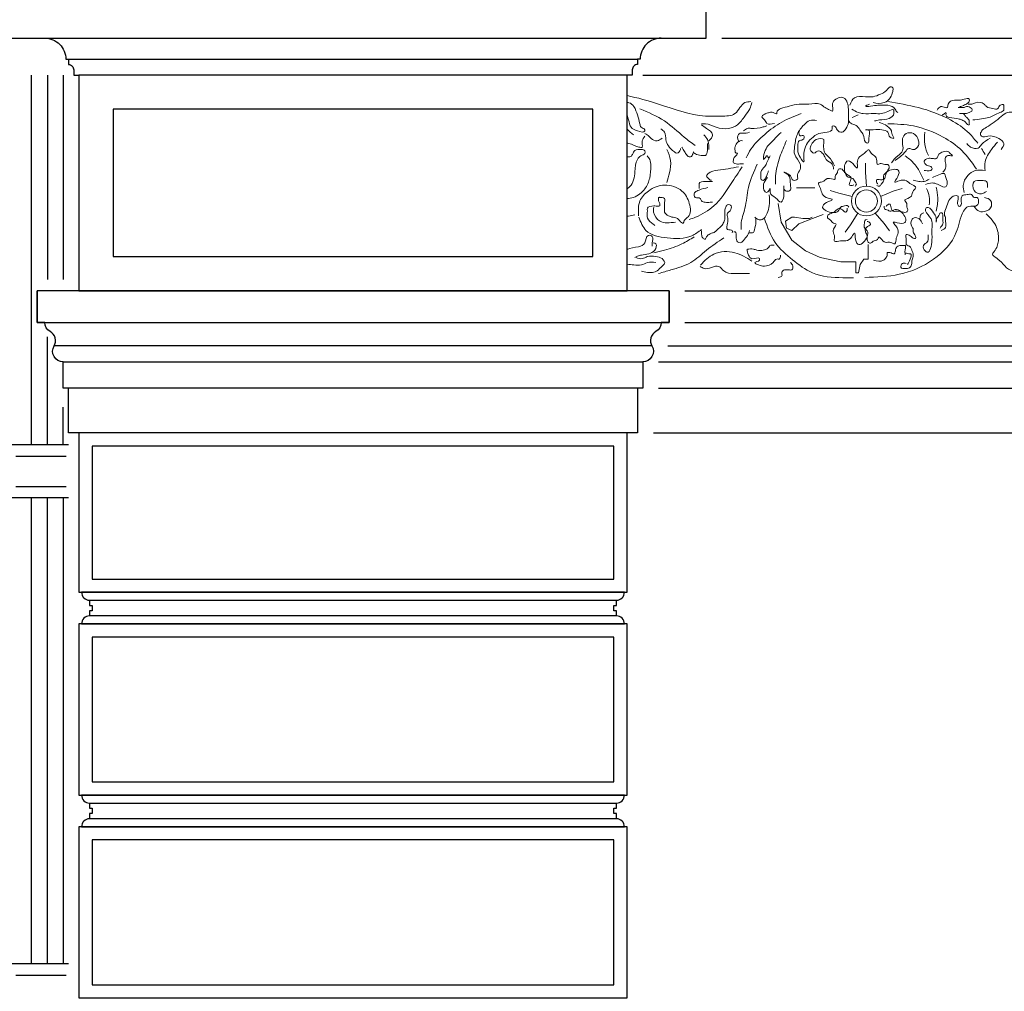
# Model space of a CAD drawing. Extents: x 0 to 286551, y -50 to 581131.
# Tile 131 of 207: x 169001 to 170870, y 559766 to 561610. Entities that reach past the tile are written whole.
import ezdxf

# ---------------------------------------------------------------- set-up
doc = ezdxf.new("R2010")
doc.units = 0
doc.header["$MEASUREMENT"] = 0
for name, color, linetype in [('0.09', 7, 'CONTINUOUS'), ('0.13', 5, 'CONTINUOUS'), ('0.18', 1, 'CONTINUOUS'), ('0.25', 2, 'CONTINUOUS'), ('0.25 GRIJS', 252, 'CONTINUOUS')]:
    doc.layers.add(name, color=color, linetype=linetype)
doc.layers.add('0.15 GRIJS', color=252, linetype='CONTINUOUS', lineweight=15)

msp = doc.modelspace()

# ---------------------------------------------------------------- linework, layer by layer
at = {"layer": '0.09'}
for points in [[(169093.6, 560802.9), (168993.6, 560802.9), (168983.6, 560802.9), (168983.6, 560702.9), (169093.6, 560702.9)], [(169093.6, 559817.9), (168993.6, 559817.9), (168983.6, 559817.9), (168983.6, 559717.9), (169093.6, 559717.9)]]:
    msp.add_lwpolyline(points, dxfattribs=at)
at = {"layer": '0.13'}
for p, q in [((169133.6, 560508.2), (170133.6, 560508.2)), ((170133.6, 560478.2), (169133.6, 560478.2)), ((169133.6, 560123.2), (170133.6, 560123.2)), ((170133.6, 560093.2), (169133.6, 560093.2))]:
    msp.add_line(p, q, dxfattribs=at)
for points in [[(169093.6, 561535.2), (170173.6, 561535.2)], [(170183.6, 561505.2), (174323.6, 561505.2)], [(170200.9, 560990.8), (169066.4, 560990.8)], [(170230.9, 560990.8), (174323.6, 560990.8)], [(170213.6, 560960.7), (174323.6, 560960.7)], [(170213.6, 560910.7), (174323.6, 560910.7)]]:
    msp.add_lwpolyline(points, dxfattribs=at)
for points in [[(170088.6, 561440.2), (169178.6, 561440.2), (169178.6, 561160.6), (170088.6, 561160.6)], [(170128.6, 560800.7), (169138.6, 560800.7), (169138.6, 560548.2), (170128.6, 560548.2)], [(170128.6, 560438.2), (169138.6, 560438.2), (169138.6, 560163.2), (170128.6, 560163.2)], [(170128.6, 560053.2), (169138.6, 560053.2), (169138.6, 559778.2), (170128.6, 559778.2)]]:
    msp.add_lwpolyline(points, close=True, dxfattribs=at)
at = {"layer": '0.15 GRIJS'}
for points in [[(170607.9, 561294.3), (170605.9, 561320.2), (170605.9, 561337.6)], [(170581, 561274.7), (170555.7, 561280.8), (170539.2, 561286.1)], [(170634.9, 561274.7), (170658.9, 561284.7), (170675.4, 561290)], [(170440.7, 561261.1), (170445.9, 561225.7), (170466.6, 561191.8), (170492.4, 561171.1), (170520.4, 561158.6), (170559.5, 561150.5), (170587.6, 561150.5), (170587.6, 561137.9), (170587.6, 561129.8)], [(170525.6, 561240.5), (170505.7, 561233.1), (170479.8, 561222.8), (170466.6, 561210.2), (170456.2, 561214.7), (170454, 561227.9), (170466.6, 561235.3), (170471.7, 561235.3), (170487.2, 561233.1), (170499.8, 561233.1), (170504.9, 561235.3)], [(170591.3, 561243), (170577.7, 561220.9), (170567.5, 561206.8)], [(170624.6, 561243), (170641.5, 561223.3), (170651.7, 561209.2)], [(170587.6, 561129.8), (170592.7, 561129.8), (170595.7, 561145.3), (170603.1, 561155.6), (170611.2, 561155.6), (170611.2, 561168.2), (170611.2, 561183.7)]]:
    msp.add_lwpolyline(points, dxfattribs=at)
for radius in [28.4, 21]:
    msp.add_circle((170607.9, 561266), radius, dxfattribs=at)
for points, knots in [([(170576.3, 561448), (170578.6, 561453.6), (170583.8, 561466.5), (170604.4, 561464.1), (170620.7, 561463), (170634.4, 561468.5), (170645.5, 561473.9), (170652.6, 561485.1), (170659.4, 561480.1), (170657.3, 561471.6), (170654.2, 561461.1), (170640.3, 561449.3), (170627.8, 561451.4), (170620.4, 561452.7)], [0, 0, 0, 0, 16.510081, 38.001091, 52.043049, 66.843699, 80.381672, 91.88419, 95.22697, 101.910958, 114.820523, 129.544004, 150.940972, 150.940972, 150.940972, 150.940972]), ([(170388.5, 561454.7), (170384.5, 561454.5), (170375.9, 561454.1), (170367.3, 561443), (170357.3, 561426.8), (170330.3, 561427.7), (170282.3, 561425.2), (170222.8, 561448.2), (170173.7, 561462), (170153.6, 561466.2)], [0, 0, 0, 0, 11.542918, 24.779048, 39.501429, 65.995542, 96.08537, 187.875314, 249.730917, 249.730917, 249.730917, 249.730917]), ([(170480, 561398.5), (170479.8, 561394.5), (170479.3, 561387.2), (170492, 561392.8), (170488.4, 561379.9), (170477.6, 561382.6), (170478.3, 561369.5), (170477.1, 561357.5), (170481.3, 561349.3), (170490.3, 561337.7), (170488.9, 561348.5), (170489.1, 561357.7), (170492.5, 561373.3), (170503.5, 561385.2), (170517.1, 561395.8), (170530.9, 561395.1), (170544.8, 561399.8), (170541.3, 561409), (170550.1, 561408.3), (170551.1, 561399.8), (170562.2, 561393.9), (170570.1, 561404.2), (170574.1, 561413.1), (170573.3, 561426), (170574.1, 561438.5), (170572.7, 561452.6), (170565.9, 561463.5), (170553.8, 561462.8), (170544.7, 561456.3), (170542.5, 561447.2), (170546.1, 561434.2), (170536.6, 561440.2), (170529.1, 561442.5), (170518.1, 561454.2), (170499.3, 561448.4), (170479.9, 561451.5), (170461.8, 561445.8), (170447.8, 561443.1), (170437.2, 561437.4), (170438.5, 561429.6), (170430.3, 561435.6), (170424.2, 561434), (170417.4, 561432.5), (170413.3, 561429.7), (170407.2, 561426.4), (170415.7, 561420.2), (170418.9, 561410.1), (170427.7, 561412), (170433.2, 561413.2)], [0, 0, 0, 0, 8.917815, 16.273113, 23.89437, 31.518108, 41.088195, 53.119412, 68.66719, 75.285494, 79.964441, 91.327181, 108.680459, 123.402691, 140.277024, 156.546068, 168.048821, 172.727574, 177.408034, 185.568003, 196.033325, 205.971942, 218.881507, 225.565495, 244.280699, 256.478179, 268.380419, 277.741628, 289.244146, 298.814424, 308.171929, 313.264117, 323.729439, 335.231957, 356.629213, 375.351919, 394.499055, 411.215061, 421.615019, 423.620254, 430.601114, 437.956411, 444.93727, 450.327484, 453.670495, 462.386465, 470.546434, 484.588104, 484.588104, 484.588104, 484.588104]), ([(170648.5, 561454.7), (170668, 561451.5), (170709, 561444.7), (170762, 561425.2), (170799.7, 561400.1), (170813.9, 561382.3), (170819, 561375.8)], [0, 0, 0, 0, 59.273065, 124.463294, 168.064404, 192.717862, 192.717862, 192.717862, 192.717862]), ([(170742.1, 561438.6), (170744.2, 561441.7), (170748.3, 561447.8), (170755.5, 561443.5), (170762.8, 561442.8), (170761.4, 561454.3), (170773.6, 561458.2), (170784.5, 561456.8), (170792.6, 561459.1), (170803.6, 561462.3), (170803.4, 561453.9), (170796.8, 561449.7), (170792, 561446.7), (170778.9, 561442.8), (170787.1, 561443.5), (170792.5, 561442.8), (170799.1, 561446.8), (170804.4, 561443.6), (170808.5, 561441.5), (170808.4, 561435.6), (170802.2, 561433.9), (170797.2, 561431.6), (170791.4, 561432), (170788, 561432), (170781.5, 561431.8), (170792.9, 561433.4), (170795.1, 561426.8), (170800.2, 561423.3), (170803.7, 561418.1), (170802.5, 561414.3), (170803.8, 561410.1), (170798.8, 561410.7), (170796.5, 561416.5), (170789.5, 561420), (170779, 561423), (170769.4, 561423.5), (170757.3, 561426.5), (170760, 561435.7), (170755.4, 561430.9), (170753, 561429.9), (170751.5, 561429.3)], [0, 0, 0, 0, 9.454476, 19.028044, 21.702881, 28.681375, 42.785211, 52.146708, 61.720276, 71.081486, 75.091956, 81.710123, 92.175532, 99.376859, 104.057608, 108.069432, 117.643281, 122.735204, 126.078215, 130.756967, 136.147528, 143.128387, 147.808848, 152.489596, 155.164145, 161.850518, 168.468684, 175.086851, 180.476094, 185.155041, 187.828558, 189.83447, 196.452636, 205.169925, 212.150785, 229.079764, 237.240778, 241.91953, 245.262311, 250.652775, 250.652775, 250.652775, 250.652775]), ([(170809.7, 561419.9), (170815.2, 561420.6), (170825.4, 561421.7), (170843.8, 561424.3), (170855.3, 561432.2), (170870.2, 561437.2), (170868, 561443.8), (170869.3, 561449.8), (170859.4, 561449.1), (170858.5, 561438.8), (170846.1, 561441.9), (170836.7, 561443), (170829.5, 561453.2), (170817.2, 561454.7), (170808.2, 561449.3), (170803.2, 561449.8), (170801, 561450)], [0, 0, 0, 0, 16.836347, 31.130587, 53.873203, 62.590597, 69.274584, 71.948101, 78.634474, 86.794443, 96.155652, 108.84227, 115.460234, 131.72931, 139.555493, 146.242153, 146.242153, 146.242153, 146.242153]), ([(170153.6, 561428.9), (170154.9, 561426.1), (170157.2, 561418.3), (170159.4, 561404.3), (170171.8, 561399.6), (170187.3, 561394.5), (170187.5, 561403.7), (170179.2, 561404.5), (170177.5, 561416.4), (170173.1, 561429.2), (170169, 561444.1), (170159.9, 561453), (170154.9, 561452.8), (170153.6, 561452.8)], [28.393202, 28.393202, 28.393202, 28.393202, 37.635508, 52.431838, 66.199015, 80.240973, 82.246208, 90.407222, 97.606632, 114.9598, 132.339304, 144.242585, 147.929832, 147.929832, 147.929832, 147.929832]), ([(170177.9, 561440.7), (170194.2, 561434.1), (170225.5, 561421.4), (170256, 561391.3), (170275.9, 561376.4), (170282.9, 561371.1)], [0, 0, 0, 0, 52.031617, 100.482415, 126.692969, 126.692969, 126.692969, 126.692969]), ([(170390.6, 561452.7), (170389.4, 561448.8), (170386.7, 561439.4), (170375.9, 561426.2), (170365.6, 561409.6), (170344.7, 561402), (170323.1, 561404.2), (170307.2, 561413.2), (170297.4, 561412.7), (170294.9, 561412.6)], [0, 0, 0, 0, 12.05017, 28.922028, 50.748424, 68.751949, 92.240849, 114.020242, 121.37554, 121.37554, 121.37554, 121.37554]), ([(170580.3, 561440.6), (170584.2, 561438.1), (170590.7, 561433.7), (170605.5, 561430.9), (170619.9, 561432.5), (170636.7, 561431.1), (170646.6, 561434.7), (170661.2, 561442.5), (170659.7, 561434.8), (170660.3, 561428.4), (170649.2, 561419.3), (170635.5, 561421.1), (170626.2, 561418.7), (170623.1, 561417.9)], [0, 0, 0, 0, 13.767429, 23.340997, 44.069615, 58.111573, 70.797918, 82.475534, 87.154481, 89.159716, 101.931901, 120.84427, 130.417798, 130.417798, 130.417798, 130.417798]), ([(170613.7, 561450), (170610, 561448.4), (170602, 561444.9), (170619.5, 561446.1), (170629.2, 561448.5), (170644.5, 561448.1), (170659.3, 561446.9), (170663.4, 561437.5), (170666.3, 561434.8), (170667.2, 561434)], [0, 0, 0, 0, 8.377606, 17.738815, 31.923227, 45.965185, 62.681191, 70.840995, 74.62299, 74.62299, 74.62299, 74.62299]), ([(170484.3, 561431.9), (170471.8, 561427.1), (170446.6, 561417.5), (170414.8, 561393.6), (170391.1, 561370.5), (170382.3, 561353.4), (170379.4, 561347.7)], [0, 0, 0, 0, 40.12262, 80.381898, 118.698008, 137.851645, 137.851645, 137.851645, 137.851645]), ([(170420.1, 561310.5), (170416.9, 561306.5), (170412.1, 561300.2), (170412.1, 561290.1), (170415.6, 561280.9), (170422.9, 561283.7), (170426.2, 561293.6), (170423.4, 561276.8), (170435.8, 561275.2), (170446, 561258.3), (170451.6, 561273), (170450.7, 561281.7), (170451.7, 561301.4), (170450.3, 561288.5), (170455.8, 561283.3), (170466.6, 561286.4), (170461.5, 561300.8), (170465.9, 561313.9), (170444.2, 561323.7), (170466.1, 561316.1), (170466.1, 561303.2), (170479.8, 561306.4), (170474.7, 561317.6), (170483.6, 561325), (170482.8, 561340.5), (170469.2, 561351.5), (170472.2, 561372.7), (170474.6, 561393.2), (170487.1, 561409), (170499.6, 561420.8), (170508.7, 561419.6), (170513.1, 561419)], [0, 0, 0, 0, 14.549641, 22.663496, 31.266424, 36.885909, 42.833274, 50.209453, 64.816588, 77.952669, 89.499204, 94.662549, 110.152582, 115.315927, 122.619291, 130.323124, 140.649813, 159.614412, 169.234405, 183.78669, 193.405246, 201.818377, 209.932232, 221.478768, 231.805456, 252.30244, 267.792473, 291.954954, 313.651786, 327.375829, 339.920477, 339.920477, 339.920477, 339.920477]), ([(170631.8, 561415.2), (170635.8, 561414), (170644.9, 561411.2), (170656.4, 561401.4), (170656, 561391.8), (170662.2, 561383.2), (170649.5, 561387.2), (170650.9, 561398.6), (170634.1, 561402.2), (170625.7, 561401.2), (170600.4, 561400.7), (170615.2, 561402.2), (170612.2, 561389.3), (170612.8, 561372.6), (170602.6, 561380.5), (170604.2, 561390.6), (170595.9, 561399.1), (170592.4, 561407.2), (170584.3, 561411.5), (170575.7, 561413.3), (170574.2, 561419.4), (170573.6, 561421.9)], [0, 0, 0, 0, 12.913448, 28.986024, 38.718244, 43.808977, 50.789781, 61.252856, 73.545218, 90.261725, 104.303683, 108.984143, 120.522631, 135.121227, 138.464008, 153.260338, 161.420307, 172.921197, 178.311757, 188.777079, 195.976416, 195.976416, 195.976416, 195.976416]), ([(170863.8, 561363.8), (170866.5, 561367.7), (170872, 561375.9), (170856.3, 561387.2), (170842.3, 561391.5), (170828.3, 561386.3), (170823.1, 561392.8), (170826.9, 561400.8), (170842.5, 561409.5), (170858.1, 561421.6), (170874.8, 561436), (170888.6, 561433.8), (170903.9, 561433), (170912.8, 561423.3), (170921.2, 561412.3), (170931, 561415.5), (170937.2, 561415.3), (170938.7, 561415.2)], [0, 0, 0, 0, 12.288961, 25.525229, 46.775038, 58.811085, 62.153601, 69.132094, 81.035496, 115.935968, 129.473593, 143.515551, 155.717493, 174.208536, 180.826703, 194.86866, 199.549121, 199.549121, 199.549121, 199.549121]), ([(170254.8, 561365.8), (170254.9, 561365.1), (170255.1, 561361.3), (170249.4, 561355.3), (170240, 561361.2), (170231.9, 561369), (170226.3, 561382.6), (170227.2, 561396.1), (170220.6, 561401.2), (170218, 561403.2)], [0, 0, 0, 0, 2.005235, 11.459711, 16.551822, 32.624399, 45.534069, 59.823057, 69.277533, 69.277533, 69.277533, 69.277533]), ([(170294.9, 561410.6), (170297.9, 561408.4), (170305.1, 561403), (170317.8, 561395.6), (170314.2, 561384.8), (170310.7, 561381.9), (170309, 561380.5)], [0, 0, 0, 0, 11.502518, 28.054304, 35.032984, 41.650947, 41.650947, 41.650947, 41.650947]), ([(170418.8, 561408.6), (170416.6, 561407.9), (170406.9, 561404.8), (170394.6, 561402.9), (170381.1, 561404.8), (170377, 561401.2), (170374.7, 561399.2)], [0, 0, 0, 0, 6.980859, 30.536239, 37.2229, 45.940188, 45.940188, 45.940188, 45.940188]), ([(170648.5, 561412.6), (170664.9, 561412.1), (170701.5, 561411.1), (170749.5, 561391.3), (170791.3, 561363.4), (170808.3, 561338.8), (170817, 561326.3)], [0, 0, 0, 0, 48.976721, 109.079226, 152.680102, 197.88684, 197.88684, 197.88684, 197.88684]), ([(170187.3, 561389.2), (170185.3, 561386.3), (170181.9, 561381.4), (170182.3, 561374.4), (170183.8, 561366.6), (170169.4, 561369.7), (170163.2, 561373.8), (170154.8, 561375.7), (170153.6, 561376.1)], [0, 0, 0, 0, 9.869752, 17.222216, 21.900968, 28.587629, 48.467383, 51.875558, 51.875558, 51.875558, 51.875558]), ([(170220, 561385.2), (170217, 561383.1), (170210.6, 561378.5), (170198.7, 561383.2), (170193.9, 561391.6), (170188.9, 561393.3), (170187.3, 561393.9)], [0, 0, 0, 0, 10.465322, 22.519444, 32.919199, 38.01131, 38.01131, 38.01131, 38.01131]), ([(170299.6, 561391.9), (170302.2, 561388.9), (170307.8, 561382.2), (170309.1, 561371.6), (170309, 561365.3), (170309, 561363.8)], [0, 0, 0, 0, 11.501216, 25.790258, 30.46901, 30.46901, 30.46901, 30.46901]), ([(170372.7, 561380.5), (170371.1, 561380.6), (170366, 561381.2), (170361.2, 561375.3), (170357.9, 561368.4), (170358.6, 561363.2), (170359, 561356.4), (170364.5, 561357.8), (170361, 561352.4), (170358, 561350.1), (170355.4, 561345.4), (170354.2, 561338), (170362.3, 561335.6), (170368.4, 561336.5), (170373.1, 561336.4), (170374.7, 561336.4)], [0, 0, 0, 0, 4.680749, 14.619152, 19.709885, 27.062349, 32.153082, 34.158993, 39.249613, 42.086126, 47.475537, 54.827807, 59.919994, 69.281204, 73.961664, 73.961664, 73.961664, 73.961664]), ([(170386, 561396.5), (170381.7, 561395.3), (170375.8, 561393.7), (170368.3, 561395.2), (170362.7, 561390.7), (170362.9, 561382.4), (170366.6, 561379.1), (170367.3, 561378.5)], [0, 0, 0, 0, 13.52282, 18.203569, 21.546349, 33.577566, 36.413738, 36.413738, 36.413738, 36.413738]), ([(170445.9, 561396.1), (170438.6, 561389.1), (170424.1, 561375.2), (170413.7, 561361.8), (170411.6, 561339.4), (170420.3, 561357.9), (170421.3, 561344.5), (170428.5, 561357.9), (170418.3, 561338.9), (170416.3, 561331.2), (170406, 561323), (170408.1, 561314.2), (170406.7, 561308.8), (170410.9, 561302.8), (170418.1, 561310.5), (170419.6, 561317.2), (170421.5, 561321.4), (170422.3, 561323.1)], [0, 0, 0, 0, 29.214068, 57.917276, 63.080621, 73.514378, 77.991264, 83.334851, 94.881258, 106.427968, 119.120206, 126.496385, 131.659729, 135.348374, 144.354624, 152.29966, 157.917553, 157.917553, 157.917553, 157.917553]), ([(170456.2, 561380.6), (170451.8, 561370.4), (170442.5, 561348.9), (170434.9, 561320.7), (170435.4, 561303.2), (170435.6, 561298)], [0, 0, 0, 0, 33.423608, 70.467235, 85.957268, 85.957268, 85.957268, 85.957268]), ([(170547.5, 561333), (170544.3, 561339.1), (170539.6, 561347.9), (170528.4, 561355.8), (170526.6, 561365.9), (170526.4, 561374), (170528.9, 561386.4), (170510.8, 561383.8), (170503.7, 561374.7), (170499.3, 561364), (170506.8, 561355.2), (170512.8, 561359.1), (170518.3, 561362.5), (170525, 561356.9), (170528.4, 561350.8), (170532.5, 561341.9), (170543.9, 561338.4), (170545.1, 561329.8), (170545.5, 561326.3)], [0, 0, 0, 0, 20.209763, 29.664239, 39.396725, 48.75423, 56.106694, 70.148364, 83.384697, 92.954975, 102.409451, 107.501639, 112.593485, 120.390519, 129.106489, 134.495732, 149.219336, 158.951556, 158.951556, 158.951556, 158.951556]), ([(170655.2, 561338.4), (170658.8, 561343), (170665, 561351.2), (170678.9, 561359.7), (170676.4, 561373.1), (170675.3, 561384.6), (170682.8, 561396.4), (170699.7, 561395.9), (170706.9, 561382.9), (170708.4, 561369.5), (170697.4, 561361), (170687.4, 561368.2), (170681.4, 561358.5), (170674.2, 561351.9), (170667.5, 561346.8), (170663.4, 561343.7), (170662.6, 561343.1)], [0, 0, 0, 0, 17.988028, 31.224158, 43.255569, 54.618309, 66.119525, 80.161195, 96.481293, 105.838797, 119.37677, 126.35763, 136.296246, 145.750859, 157.654141, 160.996921, 160.996921, 160.996921, 160.996921]), ([(170718.7, 561396.5), (170718.1, 561388.6), (170716.9, 561373.4), (170722.6, 561359.2), (170725.4, 561352.4)], [0, 0, 0, 0, 23.393957, 45.166786, 45.166786, 45.166786, 45.166786]), ([(170842.4, 561385.2), (170836.7, 561381.8), (170828.2, 561376.8), (170819.5, 561363.5), (170805.8, 561366.8), (170800.5, 561372.7), (170798.3, 561375.1)], [0, 0, 0, 0, 20.057026, 29.511639, 43.696052, 53.634668, 53.634668, 53.634668, 53.634668]), ([(170153.6, 561289.2), (170155.7, 561290.5), (170165.1, 561297.6), (170169.3, 561320), (170169.3, 561341.5), (170179, 561352.5), (170187.9, 561354.2), (170188, 561362.8), (170178.6, 561364.2), (170168.1, 561364.1), (170164.6, 561355.1), (170160.3, 561348.6), (170155.5, 561350.2), (170153.9, 561349.5), (170153.6, 561349.4)], [247.609539, 247.609539, 247.609539, 247.609539, 255.031149, 284.623809, 308.481576, 317.936052, 326.653341, 331.332093, 338.533493, 350.73515, 359.45112, 366.069287, 370.749748, 371.803697, 371.803697, 371.803697, 371.803697]), ([(170229.4, 561363.8), (170232.3, 561357), (170238.3, 561342.8), (170234.7, 561320.8), (170231.1, 561307.1), (170229.4, 561301)], [0, 0, 0, 0, 21.772644, 45.252635, 64.544298, 64.544298, 64.544298, 64.544298]), ([(170278.9, 561356.4), (170277.8, 561353.4), (170276.4, 561349.5), (170269, 561349.6), (170264.9, 561356.5), (170260.7, 561362.8), (170258.4, 561366.9), (170257.5, 561368.5)], [0, 0, 0, 0, 8.159969, 10.834518, 20.288994, 29.004964, 34.394207, 34.394207, 34.394207, 34.394207]), ([(170306.3, 561375.1), (170306.6, 561371), (170307, 561363.7), (170304.7, 561351.4), (170294.8, 561352.9), (170286.4, 561352.8), (170281, 561357.3), (170278.9, 561359.1)], [0, 0, 0, 0, 13.367975, 23.549393, 28.230141, 40.431799, 48.592813, 48.592813, 48.592813, 48.592813]), ([(170586.3, 561293.8), (170587.6, 561295.2), (170590.1, 561298.1), (170585.3, 561303), (170582.8, 561310.4), (170571.5, 561309.4), (170566.3, 561321), (170565.4, 561331.2), (170570.2, 561344.8), (170582.5, 561338.8), (170592.2, 561323.2), (170589.7, 561340.1), (170592.8, 561350.3), (170603.1, 561354.9), (170607.2, 561360.2), (170613.6, 561365.2), (170616.2, 561354), (170624.8, 561352.2), (170628.2, 561344.3), (170626.8, 561332.2), (170635.5, 561339.2), (170641.4, 561333.7), (170648.9, 561336.9), (170653, 561328.9), (170646.1, 561322.7), (170644.3, 561315.1), (170642.1, 561306.2), (170634.2, 561306.1), (170626.2, 561308), (170626.9, 561301), (170628.9, 561298.8), (170629.6, 561298.1)], [0, 0, 0, 0, 4.985389, 9.970609, 17.518515, 26.523943, 37.467267, 50.030413, 59.708813, 71.653625, 83.897364, 92.553153, 106.239878, 116.879868, 123.001635, 127.98778, 135.535845, 146.546527, 151.255472, 162.053526, 166.763684, 175.619286, 181.804541, 186.789618, 196.467843, 205.160922, 211.195302, 221.037696, 225.367287, 231.549966, 234.641852, 234.641852, 234.641852, 234.641852]), ([(170752.9, 561320.9), (170755, 561323.2), (170759.5, 561328.2), (170758.3, 561338.5), (170755.9, 561347.3), (170761.8, 561353.2), (170765.9, 561352.1), (170772.8, 561351.3), (170768.3, 561354.6), (170766.5, 561356.6), (170762.4, 561361.5), (170753.7, 561359.4), (170744.3, 561356.2), (170742.2, 561344.8), (170732.3, 561347), (170725, 561347.6), (170714.5, 561342.4), (170721.6, 561332.5), (170728.5, 561332.7), (170732.6, 561329.3), (170732.3, 561321.9), (170723, 561323.9), (170718.2, 561323.8), (170717.5, 561323.8)], [0, 0, 0, 0, 9.005157, 19.331846, 29.658535, 33.832051, 41.210951, 44.162684, 47.292736, 51.466252, 54.596304, 64.926936, 74.172065, 83.790457, 91.169645, 99.28655, 108.2928, 116.895894, 125.532695, 128.662747, 131.613257, 144.351579, 146.565306, 146.565306, 146.565306, 146.565306]), ([(170833.1, 561323.7), (170832.6, 561329.3), (170831.3, 561343.9), (170843.2, 561362), (170852.6, 561373.2), (170856.5, 561377.8)], [0, 0, 0, 0, 16.709969, 43.018632, 61.080746, 61.080746, 61.080746, 61.080746]), ([(170153.6, 561271), (170157.6, 561270.7), (170171.8, 561273.5), (170188.1, 561286.6), (170198.1, 561309.7), (170199, 561329), (170198.2, 561344.3), (170193.7, 561349.6), (170192, 561351.8)], [16.42851, 16.42851, 16.42851, 16.42851, 28.176895, 54.919712, 77.65666, 101.136651, 113.33394, 121.493744, 121.493744, 121.493744, 121.493744]), ([(170716.7, 561305.4), (170714.4, 561310.6), (170709.1, 561322.4), (170697.9, 561339.1), (170686.7, 561347.7), (170681.3, 561351.9)], [0, 0, 0, 0, 17.1579, 38.85489, 59.261088, 59.261088, 59.261088, 59.261088]), ([(170372, 561331), (170365.1, 561320.4), (170348.6, 561294.8), (170324.2, 561257), (170292.5, 561238.5), (170275.7, 561232.3), (170271.7, 561230.8)], [0, 0, 0, 0, 38.196937, 91.551432, 132.373714, 145.287161, 145.287161, 145.287161, 145.287161]), ([(170365.3, 561331), (170352.2, 561328.4), (170332.6, 561324.6), (170310.9, 561322.9), (170302.5, 561312.1), (170309.1, 561309.8), (170310.6, 561305.1), (170312.8, 561305.4), (170313.8, 561305.6)], [0, 0, 0, 0, 40.013248, 59.893003, 65.282557, 71.900724, 75.243085, 77.917634, 77.917634, 77.917634, 77.917634]), ([(170400.8, 561335.7), (170394.1, 561321.3), (170381.8, 561294.6), (170380.1, 561254.5), (170369.5, 561228.9), (170369.9, 561215.2), (170370, 561212)], [0, 0, 0, 0, 47.175433, 87.173951, 118.788105, 128.14561, 128.14561, 128.14561, 128.14561]), ([(170574.8, 561254), (170573.8, 561255.6), (170571.8, 561258.9), (170565.7, 561255.9), (170557.9, 561255.8), (170555.3, 561244.7), (170542.7, 561243.4), (170532.7, 561245.7), (170521.3, 561254.4), (170530.8, 561264.2), (170548.6, 561268.7), (170531.8, 561271.5), (170523, 561277.6), (170521.8, 561288.8), (170518.1, 561294.4), (170515.3, 561302), (170526.8, 561301), (170531.1, 561308.7), (170539.6, 561309.4), (170550.8, 561304.4), (170546.8, 561314.8), (170553.9, 561318.7), (170553.2, 561326.9), (170562, 561328.2), (170565.7, 561319.8), (170572.4, 561315.7), (170580.2, 561310.9), (170577.9, 561303.4), (170573.6, 561296.3), (170580.4, 561294.8), (170583.1, 561296.1), (170584, 561296.5)], [0, 0, 0, 0, 4.985389, 9.970609, 17.518515, 26.523943, 37.467267, 50.030413, 59.708813, 71.653625, 83.897364, 92.553153, 106.239878, 116.879868, 123.001635, 127.98778, 135.535845, 146.546527, 151.255472, 162.053526, 166.763684, 175.619286, 181.804541, 186.789618, 196.467843, 205.160922, 211.195302, 221.037696, 225.367287, 231.549966, 234.641852, 234.641852, 234.641852, 234.641852]), ([(170627.7, 561295.2), (170629.5, 561294.4), (170633, 561292.9), (170636.2, 561299), (170642.5, 561303.6), (170638, 561314.1), (170647.4, 561322.6), (170656.8, 561326.6), (170671.2, 561326.2), (170669.3, 561312.7), (170657.5, 561298.6), (170672.8, 561306.2), (170683.5, 561306.5), (170691.1, 561298.1), (170697.3, 561295.8), (170704.1, 561291.2), (170694.2, 561285.3), (170695.2, 561276.6), (170688.7, 561271), (170676.8, 561268.5), (170686.1, 561262.4), (170682.6, 561255.1), (170688.1, 561248.9), (170681.7, 561242.6), (170673.7, 561247.3), (170665.9, 561246.6), (170656.8, 561245.9), (170654.3, 561253.4), (170653.6, 561261.6), (170647.1, 561258.8), (170645.7, 561256.2), (170645.2, 561255.3)], [0, 0, 0, 0, 4.985389, 9.970609, 17.518515, 26.523943, 37.467267, 50.030413, 59.708813, 71.653625, 83.897364, 92.553153, 106.239878, 116.879868, 123.001635, 127.98778, 135.535845, 146.546527, 151.255472, 162.053526, 166.763684, 175.619286, 181.804541, 186.789618, 196.467843, 205.160922, 211.195302, 221.037696, 225.367287, 231.549966, 234.641852, 234.641852, 234.641852, 234.641852]), ([(170793.6, 561282.2), (170792.5, 561286.7), (170789.7, 561298), (170798.3, 561314.4), (170814.4, 561326.1), (170826.6, 561324.5), (170833.1, 561323.7)], [0, 0, 0, 0, 13.517634, 34.153209, 51.027195, 69.749902, 69.749902, 69.749902, 69.749902]), ([(170727, 561307.6), (170723.9, 561305.8), (170717.8, 561302.2), (170706.9, 561302.9), (170700.2, 561304.5), (170696.8, 561305.4)], [0, 0, 0, 0, 10.56459, 20.895223, 31.460193, 31.460193, 31.460193, 31.460193]), ([(170719.7, 561297.3), (170724, 561298.8), (170731.6, 561301.3), (170743.5, 561298.4), (170750.3, 561292.9), (170758.6, 561291.8), (170763, 561300.2), (170758.8, 561307.9), (170756.8, 561321.1), (170743.7, 561314.7), (170736.8, 561312), (170733, 561310.5)], [0, 0, 0, 0, 13.606129, 23.450958, 35.000074, 40.165535, 45.48524, 58.945723, 66.89076, 77.455771, 91.021475, 91.021475, 91.021475, 91.021475]), ([(170835.7, 561284.2), (170832.7, 561282.2), (170825.3, 561277), (170809.1, 561284), (170808.7, 561306.5), (170824.6, 561304.9), (170838.2, 561304.7), (170837.9, 561296.2), (170837.7, 561291.6)], [0, 0, 0, 0, 10.465322, 26.016922, 42.726891, 56.911303, 66.484872, 78.023309, 78.023309, 78.023309, 78.023309]), ([(170175.4, 561238.1), (170175, 561247.9), (170174.2, 561266.3), (170195.4, 561288.3), (170224.9, 561300.6), (170258.8, 561289), (170273.1, 561263.9), (170275.9, 561237.4), (170262.2, 561231.6), (170260.7, 561221), (170252.7, 561228.5), (170248.3, 561234.9), (170239.3, 561234.7), (170231.6, 561238.2), (170223.4, 561243.4), (170225.6, 561253.8), (170223.8, 561261.6), (170226.9, 561271.1), (170220, 561273.4), (170216.8, 561272.5), (170213, 561273.4), (170214, 561269.6), (170212.8, 561266), (170216, 561262), (170216.5, 561253.9), (170208.4, 561257), (170200.8, 561256.7), (170190.9, 561255.5), (170193, 561244.1), (170188.8, 561231.6), (170200.8, 561225), (170205.3, 561220.3), (170206.2, 561219.4)], [0, 0, 0, 0, 28.199826, 52.853432, 85.643598, 120.322356, 147.607203, 173.08548, 183.485438, 188.576058, 197.293347, 203.911514, 213.485082, 220.686482, 230.625098, 237.977562, 249.340302, 256.692766, 261.784954, 266.465414, 268.471326, 270.476561, 275.155508, 280.246128, 284.92488, 294.286089, 296.292289, 309.205468, 313.884415, 327.920867, 343.993306, 347.775164, 347.775164, 347.775164, 347.775164]), ([(170307.1, 561291.6), (170301.5, 561290.2), (170294.2, 561288.4), (170285.3, 561284.9), (170279.5, 561280.7), (170282, 561269.9), (170292.9, 561273.7), (170294.5, 561264.7), (170302.8, 561263), (170309.6, 561263.6), (170314.3, 561263.5), (170315.8, 561263.5)], [0, 0, 0, 0, 17.359204, 22.451127, 29.069431, 36.690501, 46.264069, 51.65348, 58.854808, 68.216017, 72.896766, 72.896766, 72.896766, 72.896766]), ([(170315.8, 561302.9), (170311.8, 561303), (170303.8, 561303.2), (170289.3, 561302.4), (170290.6, 561294.1), (170290.5, 561291.1), (170290.4, 561289.6)], [0, 0, 0, 0, 13.373321, 26.059877, 30.738824, 35.417577, 35.417577, 35.417577, 35.417577]), ([(170510.1, 561290.9), (170502.5, 561290.9), (170490.9, 561290.9), (170479.3, 561290.9), (170475.3, 561290.9)], [0, 0, 0, 0, 22.73453, 34.770288, 34.770288, 34.770288, 34.770288]), ([(170721.9, 561289.9), (170724, 561284.8), (170728.3, 561274.9), (170727.4, 561264.1), (170727, 561258.9)], [0, 0, 0, 0, 16.328598, 31.818631, 31.818631, 31.818631, 31.818631]), ([(170740.3, 561292.1), (170741.7, 561285.5), (170744.8, 561270.3), (170741.9, 561255), (170740.3, 561246.4)], [0, 0, 0, 0, 20.133253, 46.11817, 46.11817, 46.11817, 46.11817]), ([(170423.5, 561277.5), (170424, 561270.5), (170424.8, 561258.6), (170420, 561242.9), (170413.6, 561229.9), (170402, 561230), (170398.1, 561233.5), (170396.1, 561235.4)], [0, 0, 0, 0, 20.720439, 35.319036, 50.56313, 57.918427, 66.079441, 66.079441, 66.079441, 66.079441]), ([(170605, 561121.1), (170626.9, 561121.7), (170672.8, 561123), (170736.4, 561150.1), (170781, 561197.1), (170785.4, 561237.8), (170800.9, 561259.2), (170818.9, 561253.2), (170821.5, 561265.4), (170819.4, 561274.2), (170811, 561270.6), (170807.9, 561280.5), (170798.3, 561277.6), (170789.7, 561277.8), (170786, 561268.1), (170789.9, 561261.4), (170784.4, 561254), (170779.3, 561260.6), (170781.4, 561266.7), (170783.2, 561277.3), (170770.3, 561275.6), (170763.4, 561266.2), (170759.6, 561253.7), (170753.9, 561241.9), (170758.8, 561233.5), (170757.5, 561225.2), (170760.8, 561214.7), (170753.4, 561211.4), (170749.9, 561209.8)], [0, 0, 0, 0, 65.394942, 136.498293, 203.525636, 245.746156, 258.411734, 275.685979, 284.9672, 291.166851, 296.867106, 304.926951, 313.070336, 322.354904, 328.554556, 339.950729, 344.556324, 348.010437, 359.40661, 365.104502, 374.062169, 385.57633, 400.542386, 413.425756, 421.583469, 427.281555, 438.677729, 448.616689, 448.616689, 448.616689, 448.616689]), ([(170832.2, 561272.5), (170836.7, 561271.4), (170846.2, 561268.9), (170846, 561252.4), (170834.5, 561246.2), (170820.9, 561244), (170815.3, 561251.7), (170812.6, 561255.4)], [0, 0, 0, 0, 12.745188, 26.583177, 36.522136, 50.389404, 63.054982, 63.054982, 63.054982, 63.054982]), ([(170245.6, 561226.1), (170234.8, 561224.5), (170216.7, 561221.8), (170203.1, 561241.1), (170203.9, 561251), (170204.2, 561254.2)], [0, 0, 0, 0, 30.15657, 50.366494, 59.723999, 59.723999, 59.723999, 59.723999]), ([(170295.1, 561209.4), (170295.1, 561207.1), (170295, 561202.6), (170295.7, 561196.3), (170302.6, 561191.4), (170304.2, 561199.1), (170308.6, 561202.7), (170314.4, 561205.1), (170320.8, 561206.6), (170325.7, 561213.2), (170332.8, 561217.9), (170337.3, 561225.4), (170339.7, 561232.8), (170339.3, 561240.8), (170338.4, 561249), (170341.2, 561254.9), (170343.8, 561259.8), (170348.3, 561259.3), (170352.2, 561256.8), (170351.3, 561251.8), (170349.6, 561246.7), (170342.4, 561242.9), (170345, 561232.9), (170345.4, 561224.1), (170339.9, 561209.3), (170354.6, 561212.5), (170353.6, 561207.2), (170353.3, 561205.4)], [0, 0, 0, 0, 6.683988, 13.662481, 19.052945, 24.442188, 31.060355, 36.152278, 43.353678, 49.971844, 59.910461, 68.626431, 75.604924, 82.957388, 92.314893, 99.514122, 102.856639, 107.537387, 110.880168, 115.55892, 120.649718, 127.267885, 136.625584, 145.983089, 158.014306, 166.935448, 171.6142, 171.6142, 171.6142, 171.6142]), ([(170609.1, 561230.7), (170607.2, 561230.3), (170603.5, 561229.4), (170604.5, 561222.7), (170602.1, 561215.2), (170611.9, 561209.4), (170609.3, 561196.9), (170604, 561188.2), (170592.2, 561180), (170585.8, 561192.1), (170587, 561210.4), (170579.1, 561195.2), (170570.6, 561188.8), (170559.6, 561191.1), (170553.1, 561189.3), (170545, 561189), (170549.6, 561199.6), (170543.6, 561206.1), (170545.5, 561214.4), (170553.7, 561223.5), (170542.6, 561222.9), (170541.1, 561230.8), (170533.1, 561232.7), (170534.5, 561241.5), (170543.7, 561242.4), (170549.7, 561247.6), (170556.6, 561253.5), (170563, 561248.9), (170568.4, 561242.7), (170572, 561248.7), (170571.6, 561251.7), (170571.5, 561252.7)], [0, 0, 0, 0, 4.985389, 9.970609, 17.518515, 26.523943, 37.467267, 50.030413, 59.708813, 71.653625, 83.897364, 92.553153, 106.239878, 116.879868, 123.001635, 127.98778, 135.535845, 146.546527, 151.255472, 162.053526, 166.763684, 175.619286, 181.804541, 186.789618, 196.467843, 205.160922, 211.195302, 221.037696, 225.367287, 231.549966, 234.641852, 234.641852, 234.641852, 234.641852]), ([(170641.8, 561256.2), (170641.6, 561254.3), (170641.3, 561250.4), (170648.1, 561249.3), (170654.4, 561244.7), (170663, 561252.2), (170674, 561245.9), (170680.7, 561238.2), (170684.8, 561224.4), (170671.3, 561222.1), (170654.3, 561228.9), (170666.3, 561216.7), (170669.8, 561206.6), (170664.2, 561196.8), (170663.9, 561190.2), (170661.7, 561182.3), (170653, 561189.9), (170645, 561186.2), (170637.6, 561190.7), (170631.6, 561201.3), (170628.7, 561190.5), (170620.7, 561191.6), (170616.4, 561184.5), (170608.5, 561188.6), (170610.5, 561197.6), (170607.4, 561204.8), (170604, 561213.3), (170610.3, 561218), (170617.9, 561221.2), (170613.2, 561226.5), (170610.3, 561227), (170609.3, 561227.2)], [0, 0, 0, 0, 4.985389, 9.970609, 17.518515, 26.523943, 37.467267, 50.030413, 59.708813, 71.653625, 83.897364, 92.553153, 106.239878, 116.879868, 123.001635, 127.98778, 135.535845, 146.546527, 151.255472, 162.053526, 166.763684, 175.619286, 181.804541, 186.789618, 196.467843, 205.160922, 211.195302, 221.037696, 225.367287, 231.549966, 234.641852, 234.641852, 234.641852, 234.641852]), ([(170747.7, 561214.7), (170749.9, 561217.3), (170754.5, 561222.8), (170751.9, 561232.3), (170754.1, 561243.5), (170746.8, 561243.8), (170746, 561236.1), (170739.4, 561233.8), (170740.5, 561222), (170741.1, 561236.9), (170734.5, 561243), (170729.3, 561253.5), (170721.2, 561254.1), (170718.6, 561248.3), (170724.2, 561239.6), (170734.7, 561229.9), (170731.2, 561209.9), (170733.8, 561193.7), (170728.4, 561163.2), (170715.6, 561173.7), (170715, 561183.6), (170726.1, 561187.6), (170725.4, 561195.9), (170724.8, 561202.1)], [0, 0, 0, 0, 9.618401, 19.94509, 30.506392, 32.720119, 38.667485, 47.672483, 52.835827, 60.212006, 71.758541, 86.365474, 88.579201, 94.526709, 100.144602, 118.763652, 134.253686, 154.907063, 179.704171, 186.506394, 196.833083, 202.153597, 217.922359, 217.922359, 217.922359, 217.922359]), ([(170153.6, 561236.9), (170154.6, 561237.1), (170159.6, 561238), (170164.5, 561238.8), (170168.6, 561239.5)], [48.328176, 48.328176, 48.328176, 48.328176, 51.261819, 63.46376, 63.46376, 63.46376, 63.46376]), ([(170176.1, 561235.4), (170179.6, 561226), (170188.3, 561202.4), (170231.7, 561194.6), (170270.2, 561193.5), (170289, 561207.5), (170295.1, 561212)], [0, 0, 0, 0, 28.704784, 71.209022, 118.186855, 140.441723, 140.441723, 140.441723, 140.441723]), ([(170398.1, 561232.8), (170398.2, 561229.8), (170398.6, 561223.6), (170395.9, 561215.3), (170394.4, 561204.7), (170388.9, 561205.4), (170386.5, 561205.3), (170384.9, 561205.4), (170384, 561205.4)], [0, 0, 0, 0, 8.689223, 18.259501, 28.722402, 31.396951, 33.402863, 36.077412, 36.077412, 36.077412, 36.077412]), ([(170414.6, 561232.2), (170420.1, 561216.5), (170430.7, 561185.8), (170467, 561154.5), (170507.4, 561123.5), (170550.4, 561120.1), (170576.5, 561120.3), (170583.1, 561120.3)], [0, 0, 0, 0, 49.035501, 95.684617, 140.778876, 199.279235, 219.310145, 219.310145, 219.310145, 219.310145]), ([(170683.5, 561147.5), (170680.8, 561148.2), (170675.3, 561149.6), (170670.4, 561137.2), (170683.1, 561137.7), (170691.7, 561138.9), (170694.1, 561145.9), (170693.5, 561152.1), (170697, 561158.5), (170697.2, 561167), (170693.5, 561173.2), (170692.3, 561180.5), (170681, 561182), (170685, 561192.1), (170680.2, 561204.8), (170692.8, 561199.8), (170695.9, 561195), (170702.5, 561194.2), (170701.1, 561201.9), (170695.6, 561205.4), (170697.7, 561213), (170691.6, 561219), (170692, 561227.7), (170697.1, 561235.3), (170706.4, 561234.6), (170711.5, 561228.4), (170713.6, 561224.5), (170714.5, 561222.8)], [0, 0, 0, 0, 7.379188, 15.324044, 25.889296, 33.592853, 41.537709, 44.48822, 52.189427, 62.516311, 68.134203, 73.752095, 83.372089, 91.485944, 101.812633, 109.516246, 119.136482, 121.35021, 125.776072, 135.019286, 140.18263, 146.130138, 158.669661, 162.358306, 172.688939, 179.992507, 185.940015, 185.940015, 185.940015, 185.940015]), ([(170709.3, 561233.1), (170709.7, 561235.9), (170710.2, 561240.8), (170714.7, 561242.6), (170716.7, 561243.4)], [0, 0, 0, 0, 7.701208, 13.649946, 13.649946, 13.649946, 13.649946]), ([(170835.4, 561241.6), (170843.2, 561233.6), (170857.1, 561219.3), (170859.6, 561190.8), (170855.4, 561174.7), (170845.1, 561164.9), (170852.8, 561159.2), (170865.6, 561150.4), (170879.1, 561129.2), (170898.5, 561136.3), (170896.6, 561150.9), (170902.7, 561160.8), (170898.1, 561172.4), (170910, 561174.6), (170913, 561154.4), (170933.5, 561147.8), (170946.1, 561138.6), (170963.5, 561138.3), (170958, 561123.8), (170973, 561128.5), (170986.7, 561128.9), (170980.7, 561143.9), (170995.3, 561140.6), (171002.1, 561139.6), (171006.5, 561139)], [0, 0, 0, 0, 32.565077, 58.008809, 79.927821, 86.491131, 89.945244, 104.441749, 138.996125, 145.197441, 159.413841, 174.268333, 182.40843, 185.766024, 204.331047, 224.881443, 246.052502, 255.5836, 263.723697, 275.124206, 287.527179, 296.481149, 304.624246, 319.484195, 319.484195, 319.484195, 319.484195]), ([(170153.6, 561173.7), (170159.4, 561177.3), (170172.9, 561177.6), (170190.4, 561184.3), (170189.3, 561203.2), (170205.3, 561199), (170200.9, 561188.2), (170201.3, 561182.1), (170201.5, 561180)], [21.320312, 21.320312, 21.320312, 21.320312, 43.492716, 57.596451, 73.144229, 80.767915, 92.799326, 99.483314, 99.483314, 99.483314, 99.483314]), ([(170281.1, 561198), (170273.4, 561193.3), (170255.8, 561182.5), (170229.4, 561173.2), (170211.1, 561169.4), (170204.2, 561167.9)], [0, 0, 0, 0, 26.952013, 61.855516, 83.105649, 83.105649, 83.105649, 83.105649]), ([(170337.2, 561196), (170326.1, 561188.6), (170304.4, 561174.1), (170275.5, 561146.1), (170241.9, 561136.6), (170221.3, 561130.7), (170213.5, 561128.5)], [0, 0, 0, 0, 40.259166, 78.373258, 118.362479, 142.701418, 142.701418, 142.701418, 142.701418]), ([(170386, 561210), (170384.9, 561206.8), (170382.3, 561199.7), (170375.8, 561192.6), (170369.3, 561185.2), (170361.1, 561189.2), (170360.2, 561197.1), (170361.4, 561207.9), (170356.9, 561207.5), (170356, 561207.4)], [0, 0, 0, 0, 10.181531, 22.08377, 30.244896, 35.336819, 45.069226, 54.639564, 57.314113, 57.314113, 57.314113, 57.314113]), ([(170203.5, 561186.6), (170205.3, 561186.2), (170211.5, 561184.5), (170207, 561170), (170194.6, 561165.3), (170183, 561163.8), (170173.9, 561161.9), (170170.3, 561159.5), (170168.7, 561158.6)], [0, 0, 0, 0, 5.092111, 17.2894, 30.476374, 44.770578, 52.394315, 57.784529, 57.784529, 57.784529, 57.784529]), ([(170381.4, 561174.6), (170381.9, 561170.8), (170382.8, 561164), (170390.5, 561152.5), (170404.7, 561161.4), (170405.3, 561150.8), (170390.9, 561150.6), (170405.1, 561142.9), (170415.5, 561141.9), (170430.1, 561145.1), (170435.1, 561156.3), (170440, 561155.9), (170444.4, 561155.5), (170444.7, 561159.8), (170444.9, 561163.2)], [0, 0, 0, 0, 11.673329, 21.127602, 35.169559, 37.843271, 47.715025, 55.876039, 67.418674, 85.422199, 94.876471, 97.551308, 99.55722, 107.381026, 107.381026, 107.381026, 107.381026]), ([(170382, 561174.6), (170385.9, 561175), (170392.1, 561175.7), (170401.6, 561171.5), (170411.7, 561171.9), (170421.2, 561175.3), (170425.1, 561183), (170430, 561181.9), (170432.2, 561181.9), (170432.9, 561182)], [0, 0, 0, 0, 11.367409, 18.348212, 30.383971, 40.849292, 47.467459, 52.148208, 54.15412, 54.15412, 54.15412, 54.15412]), ([(170685.7, 561145.3), (170687.4, 561148.2), (170690.6, 561153.6), (170694.6, 561167), (170687.2, 561165.3), (170680.7, 561168.7), (170681.7, 561159.9), (170680, 561173.9), (170683.8, 561182.1), (170677.4, 561181.3), (170672.6, 561181.8), (170664.2, 561180.2), (170663.3, 561172.5), (170661.1, 561163.1), (170654.4, 561168.7), (170650.2, 561168), (170646, 561169), (170648.3, 561162.8), (170644.9, 561158.2), (170637.7, 561149.7), (170628.3, 561151.9), (170621.5, 561153.4)], [0, 0, 0, 0, 11.546407, 21.899433, 24.851166, 32.230066, 34.4429, 44.032107, 52.145767, 55.0975, 60.26296, 67.966518, 76.600599, 82.218492, 90.631674, 92.845402, 95.797135, 100.222997, 105.84089, 113.144458, 131.591995, 131.591995, 131.591995, 131.591995]), ([(170170.7, 561158.6), (170174.8, 561157.2), (170182.4, 561154.6), (170193.6, 561163), (170207.2, 561160.6), (170219.9, 561159.1), (170227.7, 561147.5), (170217.7, 561141.4), (170211.1, 561129.9), (170194.2, 561129.7), (170184.5, 561131.7), (170180.8, 561132.5)], [0, 0, 0, 0, 12.201941, 22.386052, 38.433922, 51.120267, 61.583342, 68.201509, 81.437776, 100.350118, 111.893035, 111.893035, 111.893035, 111.893035]), ([(170293.1, 561144.5), (170300.9, 561152.6), (170318.1, 561170.4), (170358.6, 561171.8), (170380.3, 561158.3), (170390.7, 561151.9)], [0, 0, 0, 0, 32.786551, 72.328073, 108.808669, 108.808669, 108.808669, 108.808669]), ([(170208.2, 561149.2), (170202.7, 561150), (170193, 561151.3), (170180.6, 561142.8), (170166.9, 561144.6), (170157.9, 561145.5), (170153.6, 561146)], [0, 0, 0, 0, 16.04787, 28.340498, 42.382168, 55.508634, 55.508634, 55.508634, 55.508634]), ([(170292.4, 561141.9), (170294.8, 561140.2), (170301.3, 561135.8), (170313.6, 561139.6), (170328.6, 561145.3), (170337.7, 561129.2), (170356.1, 561128.3), (170372.2, 561128.5), (170382.2, 561128.5), (170386, 561128.5)], [0, 0, 0, 0, 8.377512, 22.56164, 36.746024, 49.51866, 68.816838, 87.539257, 98.906666, 98.906666, 98.906666, 98.906666]), ([(170463.6, 561149.2), (170465.6, 561147.3), (170469.5, 561143.7), (170468, 561133.9), (170461.5, 561135.5), (170457, 561134.9), (170451.5, 561136), (170446, 561130.9), (170449.6, 561122.2), (170443.5, 561121.5), (170440.2, 561121.1)], [0, 0, 0, 0, 8.159804, 15.780986, 20.461734, 25.142195, 29.822944, 36.440907, 43.124894, 50.951077, 50.951077, 50.951077, 50.951077])]:
    msp.add_open_spline(points, degree=3, knots=knots, dxfattribs=at)
for points in [[(170592.3, 561429.3), (170588.6, 561427.7), (170584.8, 561426.2), (170581, 561424.6)], [(170165.9, 561391.9), (170161.7, 561395.2), (170157.6, 561398.6), (170153.6, 561402.3)], [(170826.4, 561365.8), (170828.6, 561362), (170830.8, 561358.2), (170833.1, 561354.4)]]:
    msp.add_open_spline(points, degree=3, dxfattribs=at)
at = {"layer": '0.18'}
for points in [[(169048.6, 561575.2, -0.414214), (169088.6, 561535.2), (169093.6, 561535.2), (169093.6, 561525.2, -0.414214), (169103.6, 561515.2), (169103.6, 561505.2), (169113.6, 561505.2), (169113.6, 561505.2), (169113.6, 561505.2), (169113.6, 561505.2), (169113.6, 561505.2)], [(170218.6, 561575.2, 0.414214), (170178.6, 561535.2), (170173.6, 561535.2), (170173.6, 561525.2, 0.414214), (170163.6, 561515.2), (170163.6, 561505.2), (170153.6, 561505.2), (170153.6, 561505.2), (170153.6, 561505.2), (170153.6, 561505.2), (170153.6, 561505.2)]]:
    msp.add_lwpolyline(points, format="xyb", dxfattribs=at)
for points in [[(170333.6, 561575.2), (174323.6, 561575.2)], [(170263.3, 561095.6), (174323.6, 561095.6)], [(170263.3, 561035.6), (174323.6, 561035.6)], [(169083.6, 560960.7), (170183.6, 560960.7)], [(170173.6, 560910.7), (169093.6, 560910.7)], [(170203.6, 560825.7), (174323.6, 560825.7)]]:
    msp.add_lwpolyline(points, dxfattribs=at)
for points in [[(170133.6, 560488.2), (170128.6, 560488.2), (170128.6, 560498.2), (170133.6, 560498.2), (170133.6, 560508.2, 0.414214), (170148.6, 560523.2), (169118.6, 560523.2, 0.414214), (169133.6, 560508.2), (169133.6, 560498.2), (169138.6, 560498.2), (169138.6, 560488.2), (169133.6, 560488.2), (169133.6, 560478.2, 0.414214), (169118.6, 560463.2), (170148.6, 560463.2, 0.414214), (170133.6, 560478.2)], [(170133.6, 560103.2), (170128.6, 560103.2), (170128.6, 560113.2), (170133.6, 560113.2), (170133.6, 560123.2, 0.414214), (170148.6, 560138.2), (169118.6, 560138.2, 0.414214), (169133.6, 560123.2), (169133.6, 560113.2), (169138.6, 560113.2), (169138.6, 560103.2), (169133.6, 560103.2), (169133.6, 560093.2, 0.414214), (169118.6, 560078.2), (170148.6, 560078.2, 0.414214), (170133.6, 560093.2)]]:
    msp.add_lwpolyline(points, format="xyb", close=True, dxfattribs=at)
at = {"layer": '0.25'}
for points in [[(168963.6, 561575.2), (170303.6, 561575.2), (170303.6, 561575.2), (170303.6, 561575.2), (170303.6, 561575.2), (170303.6, 561645.2), (170313.6, 561645.2), (170313.6, 561655.2, -0.414214), (170323.6, 561665.2), (170323.6, 561675.2), (170328.6, 561675.2, -0.414214), (170368.6, 561715.2), (170368.6, 561725.2), (170378.6, 561725.2), (170378.6, 561770.2), (169633.6, 561770.2), (168888.6, 561770.2)], [(170233.3, 561095.6), (170233.3, 561095.6), (170233.3, 561035.6), (170218.3, 561035.6, -0.268963), (170208.2, 561018.2, 0.417236), (170200.9, 560990.8, -0.579531), (170183.6, 560960.7), (170183.6, 560910.7), (170173.6, 560910.7), (170173.6, 560825.7), (170173.6, 560825.7), (169093.6, 560825.7), (169093.6, 560910.7), (169083.6, 560910.7), (169083.6, 560960.7, -0.579531), (169066.4, 560990.8, 0.417236), (169059, 561018.2, -0.268963), (169049, 561035.6), (169034, 561035.6), (169034, 561095.6), (169034, 561095.6)]]:
    msp.add_lwpolyline(points, format="xyb", dxfattribs=at)
for points in [[(170153.6, 561505.2), (169113.6, 561505.2), (169113.6, 561095.6), (170153.6, 561095.6)], [(170233.3, 561035.6), (170233.3, 561095.6), (169034, 561095.6), (169034, 561035.6)], [(170153.6, 560825.7), (169113.6, 560825.7), (169113.6, 560523.2), (170153.6, 560523.2)], [(170153.6, 560463.2), (169113.6, 560463.2), (169113.6, 560138.2), (170153.6, 560138.2)], [(170153.6, 560078.2), (169113.6, 560078.2), (169113.6, 559753.2), (170153.6, 559753.2)]]:
    msp.add_lwpolyline(points, close=True, dxfattribs=at)
at = {"layer": '0.25 GRIJS'}
for points in [[(169023.6, 560802.9), (169023.6, 561505.2)], [(169053.6, 561505.2), (169053.6, 561117.2)], [(169083.6, 561505.2), (169083.6, 561117.2)], [(169053.6, 560802.9), (169053.6, 561008)], [(169083.6, 560802.9), (169083.6, 560874.8)], [(168993.6, 560781.6), (169089.2, 560781.6)], [(168993.6, 560724.1), (169089.2, 560724.1)], [(169023.6, 559817.9), (169023.6, 560702.9)], [(169053.6, 559817.9), (169053.6, 560702.9)], [(169083.6, 560702.9), (169083.6, 559817.9)], [(168993.6, 559796.6), (169089.2, 559796.6)]]:
    msp.add_lwpolyline(points, dxfattribs=at)

doc.saveas('drawing.dxf')
